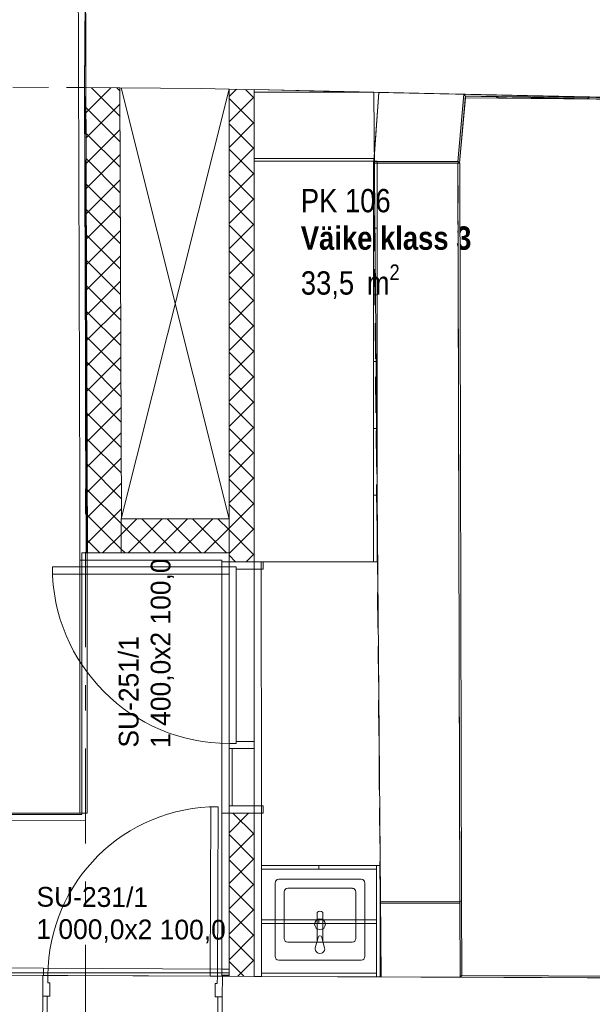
# Model space of a CAD drawing. Header units: millimetres. Extents: x 74467 to 235410, y -65 to 114857.
# Tile 198 of 256: x 130927 to 134116, y 61841 to 67326. Entities that reach past the tile are written whole.
import ezdxf
from ezdxf.enums import TextEntityAlignment as Align

# ---------------------------------------------------------------- set-up
doc = ezdxf.new("R2010")
doc.units = ezdxf.units.MM
doc.header["$MEASUREMENT"] = 0
for name, pattern in [('Katkend topelt', [1093.611073, 529.166651, -211.666656, 141.111112, -211.666656]), ('Katkend varjatud', [300, 200, -100]), ('Wipeout_Contour', [1000, 0, -1000])]:
    doc.linetypes.add(name, pattern=pattern)
for name, color, linetype in [('00 2D joon.AR', 7, 'Continuous'), ('00 Teljed.AR', 7, 'Continuous'), ('1235 Vahelaed.VANA', 7, 'Continuous'), ('1311 Siseseinad.VANA', 7, 'Continuous'), ('1326 Seinapinnad.SA', 7, 'Continuous'), ('1331 Sisseehitatud sisustus.SA', 7, 'Continuous'), ('1336 Sanitaartehnika.SA', 7, 'Continuous'), ('9350 Netopind.VANA', 7, 'Continuous'), ('Ruumi tekst', 7, 'Continuous'), ('Uks', 7, 'Continuous'), ('Ukse tähis', 7, 'Continuous')]:
    doc.layers.add(name, color=color, linetype=linetype)
doc.styles.add('GENERATED_STYLE_2', font='txt', dxfattribs={"width": 0.84})
doc.styles.add('GENERATED_STYLE_3', font='txt')
doc.styles.add('GENERATED_STYLE_4', font='txt', dxfattribs={"width": 0.84})
pattern_1 = [(45, (0, 0), (-70.71068, 70.71068), []), (135, (0, 0), (70.71068, 70.71068), [])]

# ---------------------------------------------------------------- blocks, each defined once
blk = doc.blocks.new('Slab_34_1', base_point=(115881.5, 62115.1))
at = {"layer": '1235 Vahelaed.VANA', "color": 7, "linetype": 'Continuous', "lineweight": 13, "flags": 128}
blk.add_lwpolyline([(121482.6, 62696.5), (124000, 62696.5), (123999.9, 62029.9), (132092.6, 61996.9), (139189.4, 61968), (139176.4, 64392.2), (132889.4, 64392.2), (132926.5, 66920.9), (132092.6, 66939.2), (132092.6, 64545.4), (131493.9, 64545.4), (131485.1, 66945.8), (131287.7, 66947.2), (131292.6, 67659.7), (129692.7, 67676.9), (129687.7, 66958.3), (128548.4, 66966.2), (128548.4, 67121.4), (127873.5, 67121.4), (127873.2, 67146.3), (121610, 67284.6)], dxfattribs=at)
blk = doc.blocks.new('Slab_36_1', base_point=(116081.5, 62113))
at = {"layer": '1235 Vahelaed.VANA', "color": 7, "linetype": 'Continuous', "lineweight": 13, "flags": 128}
blk.add_lwpolyline([(121610, 67284.6), (122909.7, 67255.9), (126689.6, 67172.4), (127873.2, 67146.3), (127873.5, 67121.4), (128548.4, 67121.4), (128548.4, 66966.2), (129687.7, 66958.3), (131287.7, 66947.2), (131485.1, 66945.8), (131493.9, 64545.4), (132092.6, 64545.4), (132092.6, 66939.2), (132926.5, 66920.9), (132889.4, 64392.2), (139176.4, 64392.2), (139189.4, 61968), (132092.6, 61996.9), (123999.9, 62029.9), (121482.6, 62055.7)], dxfattribs=at)
blk = doc.blocks.new('Slab_37_1', base_point=(116081.5, 62113))
at = {"color": 254, "linetype": 'Wipeout_Contour', "lineweight": 0, "ltscale": 3789517.066129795}
blk.add_wipeout([(116081.5, 62113), (118148.8, 62091.1), (118692.6, 62085.3), (118882.9, 62083.3), (121482.6, 62055.7), (121482.6, 62696.5), (124000, 62696.5), (123999.9, 62029.9), (132092.6, 61996.9), (132092.6, 64355.4), (131297.3, 64355.4), (131287.7, 66947.2), (131292.6, 67659.7), (129692.7, 67676.9), (129687.7, 66958.3), (128548.4, 66966.2), (128548.4, 67121.4), (127873.5, 67121.4), (127873.2, 67146.3), (126689.6, 67172.4), (122909.7, 67255.9), (121610, 67284.6), (120487.6, 67309.4), (118788, 67347), (117971.9, 67365), (116135.5, 67405.6), (116093.4, 65345.4)], dxfattribs=at).dxf.layer = '1235 Vahelaed.VANA'
at = {"layer": '1235 Vahelaed.VANA', "color": 7, "linetype": 'Continuous', "lineweight": 13, "flags": 128}
blk.add_lwpolyline([(129692.7, 67676.9), (131292.6, 67659.7), (131287.7, 66947.2), (131297.3, 64355.4), (132092.6, 64355.4), (132092.6, 61996.9), (123999.9, 62029.9)], dxfattribs=at)
blk = doc.blocks.new('Slab_39_1', base_point=(132926.5, 66920.9))
at = {"color": 254, "linetype": 'Wipeout_Contour', "lineweight": 0, "ltscale": 1512283.469687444}
blk.add_wipeout([(132926.5, 66920.9), (132889.4, 64392.2), (139176.4, 64392.2), (139163.2, 66842.9), (137799.4, 66888.1), (136501, 66891.1), (136501, 66868.7), (135467.7, 66874.5), (134888.7, 66877.9), (133399.8, 66910.6)], dxfattribs=at).dxf.layer = '1235 Vahelaed.VANA'
at = {"layer": '1235 Vahelaed.VANA', "color": 7, "linetype": 'Continuous', "lineweight": 13, "flags": 128}
blk.add_lwpolyline([(132926.5, 66920.9), (132889.4, 64392.2), (139176.4, 64392.2), (139163.2, 66842.9), (137799.4, 66888.1), (136501, 66891.1), (136501, 66868.7), (135467.7, 66874.5), (134888.7, 66877.9), (133399.8, 66910.6)], close=True, dxfattribs=at)
blk = doc.blocks.new('Slab_43_1', base_point=(132926.5, 66920.9))
at = {"color": 254, "linetype": 'Wipeout_Contour', "lineweight": 0, "ltscale": 1512405.506643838}
blk.add_wipeout([(132926.5, 66920.9), (132889.4, 64392.2), (139244.3, 64392.2), (139231.2, 66840.7), (137799.4, 66888.1), (136501, 66891.1), (136501, 66868.7), (135467.7, 66874.5), (134888.7, 66877.9), (133399.8, 66910.6)], dxfattribs=at).dxf.layer = '1235 Vahelaed.VANA'
at = {"layer": '1235 Vahelaed.VANA', "color": 7, "linetype": 'Continuous', "lineweight": 13, "flags": 128}
for points in [[(139244.3, 64392.2), (139231.2, 66840.7), (137799.4, 66888.1), (136501, 66891.1), (136501, 66868.7), (135467.7, 66874.5), (134888.7, 66877.9), (133399.8, 66910.6), (132926.5, 66920.9)], [(139176.4, 64392.2), (139244.3, 64392.2)]]:
    blk.add_lwpolyline(points, dxfattribs=at)
blk = doc.blocks.new('Slab_45_1', base_point=(132232.6, 61996.3))
at = {"color": 254, "linetype": 'Wipeout_Contour', "lineweight": 0, "ltscale": 896455.33934}
blk.add_wipeout([(132232.6, 61996.3), (139189.4, 61968), (139176.4, 64392.2), (132889.4, 64392.2), (132926.5, 66920.9), (132232.6, 66936.2)], dxfattribs=at).dxf.layer = '1235 Vahelaed.VANA'
at = {"layer": '1235 Vahelaed.VANA', "color": 7, "linetype": 'Continuous', "lineweight": 13, "flags": 128}
for points in [[(132232.6, 61996.3), (132232.6, 66936.2), (132926.5, 66920.9)], [(139176.4, 64392.2), (139189.4, 61968), (132232.6, 61996.3)]]:
    blk.add_lwpolyline(points, dxfattribs=at)
blk = doc.blocks.new('Liikumisruum_PK 101_14_1', base_point=(117048, 67372.4))
at = {"layer": '9350 Netopind.VANA', "color": 7, "linetype": 'Continuous', "lineweight": 13, "flags": 128}
blk.add_lwpolyline([(129452.6, 62007.7), (132052.4, 61997.1), (132052.6, 64315.4), (131302.6, 64315.4), (131287.7, 66947.2), (131292.6, 67659.7), (131262.6, 67660), (129705.7, 67676.8)], dxfattribs=at)
blk = doc.blocks.new('Väike klass 3_PK 106_49_1', base_point=(132392.6, 66423))
at = {"layer": '9350 Netopind.VANA', "color": 7, "linetype": 'Continuous', "lineweight": 13, "flags": 128}
blk.add_lwpolyline([(132232.6, 66936.2), (132232.6, 61996.3), (132939.1, 61993.5), (132935.4, 62413.3), (133388, 62414.5), (133389.1, 62001.6), (139179.3, 61978), (139152.9, 66823.2), (137780.1, 66867.6), (136511, 66881.1), (136511, 66858.6), (134994.6, 66875.3), (134101.7, 66885.2), (133408.9, 66890.4), (133376.6, 66526.7), (132898.4, 66527.3), (132926.5, 66920.9)], close=True, dxfattribs=at)
at = {"layer": 'Ruumi tekst', "color": 7, "lineweight": 13, "char_height": 130, "attachment_point": 1}
for s, insert, style in [('\\A1;{\\pql;\\pt0,4600;\\fArial|b0|i0|c0|p34;PK 106\\fArial|b0|i0|c0|p34;\\A1{\\H.66x;\\S^  ;}\\fArial|b0|i0|c0|p34;\\fArial|b0|i0|c0|p34;\\A1{\\H.66x;\\S^  ;}}', (132492.6, 66382.8), 'GENERATED_STYLE_4'), ('\\A1;{\\pql;\\pt0,500;\\fArial|b1|i0|c0|p34;Väike klass 3\\fArial|b1|i0|c0|p34;\\A1{\\H.66x;\\S^  ;}\\fArial|b1|i0|c0|p34;\\fArial|b1|i0|c0|p34;\\A1{\\H.66x;\\S^  ;}}', (132492.6, 66174.2), 'GENERATED_STYLE_2'), ('\\A1;{\\pql;\\pt0,4600;\\fArial|b0|i0|c0|p34;33,5\\fArial|b0|i0|c0|p34;\\A1{\\H.66x;\\S^  ;}\\fArial|b0|i0|c0|p34; m\\fArial|b0|i0|c0|p34;\\A1{\\H.66x;\\S2^  ;}}', (132492.6, 65962.2), 'GENERATED_STYLE_4')]:
    blk.add_mtext(s, dxfattribs=dict(at, insert=insert, style=style))
blk = doc.blocks.new('Slab_334_1', base_point=(132232.6, 61996.3))
at = {"layer": '1331 Sisseehitatud sisustus.SA', "color": 253, "linetype": 'Continuous', "lineweight": 13, "true_color": 0xa5a6a4, "flags": 128}
blk.add_lwpolyline([(132232.6, 61996.3), (132939.1, 61993.5), (132898.4, 66921.9), (132232.6, 66921.9)], close=True, dxfattribs=at)
blk = doc.blocks.new('Slab_335_1', base_point=(124193, 62015.4))
at = {"layer": '1331 Sisseehitatud sisustus.SA', "color": 253, "linetype": 'Continuous', "lineweight": 13, "true_color": 0xa5a6a4, "flags": 128}
for points in [[(124193, 62015.4), (132092.6, 62015.4), (132092.6, 62897.1)], [(131272.7, 62897.1), (124193, 62897.1)]]:
    blk.add_lwpolyline(points, dxfattribs=at)
blk = doc.blocks.new('Slab_344_1', base_point=(131272.7, 62897.1))
at = {"layer": '1331 Sisseehitatud sisustus.SA', "color": 253, "linetype": 'Continuous', "lineweight": 13, "true_color": 0xa5a6a4, "flags": 128}
blk.add_lwpolyline([(132092.6, 62897.1), (132092.6, 64355.4), (131272.7, 64355.4), (131272.7, 62897.1)], dxfattribs=at)
blk = doc.blocks.new('Slab_352_1', base_point=(132232.6, 66537.3))
at = {"layer": '1331 Sisseehitatud sisustus.SA', "color": 253, "linetype": 'Continuous', "lineweight": 13, "true_color": 0xa5a6a4, "flags": 128}
blk.add_lwpolyline([(132232.6, 66537.3), (132898.4, 66537.3), (132898.4, 66552.8), (132232.6, 66552.8)], close=True, dxfattribs=at)
blk = doc.blocks.new('Slab_359_1', base_point=(132934.2, 61993.5))
at = {"layer": '1331 Sisseehitatud sisustus.SA', "color": 253, "linetype": 'Continuous', "lineweight": 13, "true_color": 0xa5a6a4, "flags": 128}
blk.add_lwpolyline([(132934.2, 61993.5), (132934.2, 62613.3), (132914.4, 62613.3), (132914.4, 61993.5)], close=True, dxfattribs=at)
blk = doc.blocks.new('Slab_360_1', base_point=(132914.5, 62013.3))
at = {"layer": '1331 Sisseehitatud sisustus.SA', "color": 253, "linetype": 'Continuous', "lineweight": 13, "true_color": 0xa5a6a4, "flags": 128}
blk.add_lwpolyline([(132914.5, 62013.3), (132272.8, 62016), (132272.7, 61996.2), (132914.4, 61993.5)], close=True, dxfattribs=at)
blk = doc.blocks.new('Opening_89_1')
at = {"layer": '1331 Sisseehitatud sisustus.SA', "color": 253, "linetype": 'Continuous', "lineweight": 13, "true_color": 0xa5a6a4, "flags": 128}
for points in [[(131059.1, 62041.1), (131059, 62001.1)], [(132052.6, 62037.1), (131059.1, 62041.1)], [(131059, 62001.1), (132052.4, 61997.1)], [(132052.4, 61997.1), (132052.6, 62037.1)], [(131057.4, 61601.3), (131057.2, 61561.3)], [(132050.8, 61597.1), (131057.4, 61601.3)], [(131057.2, 61561.3), (132050.6, 61557.1)], [(132050.6, 61557.1), (132050.8, 61597.1)]]:
    blk.add_lwpolyline(points, dxfattribs=at)
blk = doc.blocks.new('Opening_90_1')
at = {"layer": '1331 Sisseehitatud sisustus.SA', "color": 253, "linetype": 'Continuous', "lineweight": 13, "true_color": 0xa5a6a4, "flags": 128}
for points in [[(132052.6, 64305.4), (132052.6, 62905.4)], [(132092.6, 64305.4), (132052.6, 64305.4)], [(132092.6, 62905.4), (132092.6, 64305.4)], [(132232.5, 64304.9), (132232.6, 62905.4)], [(132272.5, 64304.9), (132232.5, 64304.9)], [(132272.6, 62905.4), (132272.5, 64304.9)], [(132052.6, 62905.4), (132092.6, 62905.4)], [(132232.6, 62905.4), (132272.6, 62905.4)]]:
    blk.add_lwpolyline(points, dxfattribs=at)
blk = doc.blocks.new('Opening_105_1')
at = {"layer": '1331 Sisseehitatud sisustus.SA', "color": 253, "linetype": 'Continuous', "lineweight": 13, "true_color": 0xa5a6a4, "flags": 128}
for points in [[(131262.6, 64315.4), (131262.6, 62904.7)], [(131302.6, 64315.4), (131262.6, 64315.4)], [(131302.6, 62904.7), (131302.6, 64315.4)], [(131262.6, 62904.7), (131302.6, 62904.7)]]:
    blk.add_lwpolyline(points, dxfattribs=at)
blk = doc.blocks.new('Opening_106_1')
at = {"layer": '1331 Sisseehitatud sisustus.SA', "color": 253, "linetype": 'Continuous', "lineweight": 13, "true_color": 0xa5a6a4, "flags": 128}
for points in [[(131292.7, 62904.6), (130653.2, 62905.5)], [(130653.2, 62905.5), (130653.2, 62865.5)], [(130653.2, 62865.5), (131292.6, 62864.6)], [(131292.6, 62864.6), (131292.7, 62904.6)]]:
    blk.add_lwpolyline(points, dxfattribs=at)
blk = doc.blocks.new('Opening_125_1')
at = {"color": 254, "linetype": 'Wipeout_Contour', "lineweight": 0, "ltscale": 592614.831661}
blk.add_wipeout([(133377.5, 66526.7), (133367.5, 66526.7), (133378, 62414.4), (133388, 62414.5)], dxfattribs=at).dxf.layer = '1326 Seinapinnad.SA'
at = {"layer": '1326 Seinapinnad.SA', "color": 7, "linetype": 'Continuous', "lineweight": 13, "flags": 128}
for points in [[(133377.5, 66526.7), (133367.5, 66526.7)], [(133367.5, 66526.7), (133378, 62414.4)], [(133388, 62414.5), (133377.5, 66526.7)]]:
    blk.add_lwpolyline(points, dxfattribs=at)
at = {"layer": '1326 Seinapinnad.SA', "color": 7, "linetype": 'Continuous', "lineweight": 15, "flags": 128}
blk.add_lwpolyline([(133378, 62414.4), (133388, 62414.5)], dxfattribs=at)
blk = doc.blocks.new('Door 24_20')
at = {"layer": 'Uks', "color": 7, "linetype": 'Continuous', "lineweight": 13}
for p, q in [((432, 0), (432, 944)), ((432, 944), (472, 944)), ((472, 944), (472, 0)), ((-472, 0), (-500, 0)), ((-500, 0), (-500, -115)), ((-500, 0), (-500, -115)), ((-500, 0), (-500, -115)), ((-472, -40), (-472, 0)), ((472, 0), (432, 0)), ((500, 0), (472, 0)), ((472, 0), (472, -40)), ((500, -115), (500, 0)), ((500, 0), (500, -115)), ((500, 0), (500, -115)), ((-460, -40), (-472, -40)), ((-460, -115), (-460, -40)), ((472, -40), (460, -40)), ((460, -40), (460, -115)), ((-500, -450), (-500, -115)), ((-500, -115), (-475, -115)), ((-500, -115), (-460, -115)), ((-500, -115), (-500, -400)), ((-500, -115), (-500, -400)), ((-475, -115), (-475, -450)), ((460, -115), (500, -115)), ((475, -450), (475, -115)), ((475, -115), (500, -115)), ((500, -115), (500, -450)), ((500, -115), (500, -400)), ((500, -115), (500, -400)), ((-500, -400), (-537, -400)), ((-500, -400), (-537, -400)), ((500, -400), (537, -400)), ((500, -400), (537, -400)), ((-475, -450), (-500, -450)), ((500, -450), (475, -450))]:
    blk.add_line(p, q, dxfattribs=at)
blk.add_arc((472, 0), 944, 90, 180, dxfattribs=at)
blk = doc.blocks.new('Door Stamp 24')
at = {"layer": 'Ukse tähis', "color": 7, "lineweight": 13, "style": 'GENERATED_STYLE_2'}
for tag, p in [('AC_WIDO_ID', (-460.3, -326.6)), ('AC_TextStyle_4', (-460.3, -506))]:
    blk.add_attdef(tag, text='', height=110, dxfattribs=at).set_placement(p, align=Align.TOP_LEFT)
blk = doc.blocks.new('Wall_692_1', base_point=(139189.4, 61968))
at = {"layer": '1311 Siseseinad.VANA', "color": 7, "linetype": 'Continuous', "lineweight": 15}
for p, q in [((131055.7, 62001.1), (131055.2, 61886.1)), ((132055.7, 61997.1), (132055.2, 61882.1)), ((131055.2, 61886.1), (131054.1, 61601.1)), ((132055.2, 61882.1), (132054.1, 61597.1))]:
    blk.add_line(p, q, dxfattribs=at)
at = {"layer": '1311 Siseseinad.VANA', "color": 7, "linetype": 'Continuous', "lineweight": 15, "flags": 128}
for points in [[(131055.7, 62001.1), (129038.1, 62009.4)], [(132092.6, 61996.9), (132055.7, 61997.1)], [(139189.4, 61968), (132232.6, 61996.3)]]:
    blk.add_lwpolyline(points, dxfattribs=at)
at = {"layer": 'Uks', "color": 7, "linetype": 'Continuous', "lineweight": 13, "zscale": 1000, "rotation": 359.7663952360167}
blk.add_blockref('Door 24_20', (131555.7, 61999.1), dxfattribs=at)
at = {"layer": 'Ukse tähis', "color": 7, "lineweight": 13}
ref = blk.add_blockref('Door Stamp 24', (131554.1, 61599.1), dxfattribs=dict(at, rotation=179.7663952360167))
ref.add_attrib('A', '1\xa0000,0x2\xa0100,0', dxfattribs={"color": 7, "lineweight": 13, "height": 110, "rotation": 359.7664, "style": 'GENERATED_STYLE_2'}).set_placement((131019.9, 62315.2), align=Align.TOP_LEFT)
ref.add_attrib('AC_WIDO_ID', 'SU-231/1', dxfattribs={"color": 7, "lineweight": 13, "height": 110, "rotation": 359.7664, "style": 'GENERATED_STYLE_2'}).set_placement((131020.6, 62494.6), align=Align.TOP_LEFT)
blk = doc.blocks.new('Simple Door Opening_4')
at = {"layer": 'Uks', "color": 7, "linetype": 'Continuous', "lineweight": 15}
for p, q in [((-800, 0), (-800, -712.6)), ((800, 0), (800, -718.7))]:
    blk.add_line(p, q, dxfattribs=at)
at = {"layer": 'Uks', "color": 7, "linetype": 'Katkend varjatud', "lineweight": 13}
for p, q in [((800, 0), (-800, 0)), ((-800, -712.6), (800, -718.7))]:
    blk.add_line(p, q, dxfattribs=at)
blk = doc.blocks.new('Wall_697_1', base_point=(139716.6, 67676.9))
at = {"layer": '1311 Siseseinad.VANA', "color": 7, "linetype": 'Continuous', "lineweight": 15}
blk.add_line((131287.7, 66947.2), (131292.6, 67659.7), dxfattribs=at)
at = {"layer": '1311 Siseseinad.VANA', "color": 7, "linetype": 'Continuous', "lineweight": 15, "flags": 128}
for points in [[(131287.7, 66947.2), (131295, 66947.1)], [(131485.1, 66945.8), (131936.9, 66942.6)], [(131936.9, 66942.6), (132092.6, 66939.2)], [(132232.6, 66936.2), (134901.7, 66877.6)]]:
    blk.add_lwpolyline(points, dxfattribs=at)
at = {"layer": 'Uks', "color": 7, "linetype": 'Continuous', "lineweight": 13, "zscale": 1000, "rotation": 179.6017717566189}
blk.add_blockref('Simple Door Opening_4', (130487.7, 66952.7), dxfattribs=at)
blk = doc.blocks.new('Simple Door Opening_6')
at = {"layer": 'Uks', "color": 7, "linetype": 'Continuous', "lineweight": 15}
for p, q in [((-2066.1, 0), (-2066.1, -469)), ((2066.1, -26.4), (2066.1, -469))]:
    blk.add_line(p, q, dxfattribs=at)
at = {"layer": 'Uks', "color": 7, "linetype": 'Katkend varjatud', "lineweight": 13}
for p, q in [((-2066.1, 0), (2066.1, -26.4)), ((2066.1, -469), (-2066.1, -469))]:
    blk.add_line(p, q, dxfattribs=at)
blk = doc.blocks.new('Wall_700_1', base_point=(133379.1, 61991.7))
at = {"layer": '1311 Siseseinad.VANA', "color": 7, "linetype": 'Continuous', "lineweight": 15}
for p, q in [((132898.4, 66535.5), (133367.5, 66536.7)), ((132935.5, 62403.3), (133378.1, 62404.4))]:
    blk.add_line(p, q, dxfattribs=at)
at = {"layer": '1311 Siseseinad.VANA', "color": 7, "linetype": 'Continuous', "lineweight": 15, "flags": 128}
for points in [[(132926.5, 66920.9), (132898.4, 66537.3)], [(133399.8, 66910.6), (132926.5, 66920.9)], [(133367.5, 66536.7), (133399.8, 66910.6)], [(132935.5, 62403.3), (132939.1, 61993.5)], [(133379.1, 61991.7), (133378.1, 62404.4)], [(132939.1, 61993.5), (133379.1, 61991.7)]]:
    blk.add_lwpolyline(points, dxfattribs=at)
at = {"layer": 'Uks', "color": 7, "linetype": 'Continuous', "lineweight": 13, "xscale": -1, "zscale": 1000, "rotation": 90.14695279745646}
blk.add_blockref('Simple Door Opening_6', (132903.7, 64469.4), dxfattribs=at)
blk = doc.blocks.new('Door with Sidelight on Side 2 24_5')
at = {"layer": 'Uks', "color": 7, "linetype": 'Continuous', "lineweight": 13}
for p, q in [((632, 0), (632, 984)), ((632, 984), (672, 984)), ((672, 984), (672, 0)), ((-660, 0), (-700, 0)), ((-700, 0), (-700, -140)), ((-700, 0), (-700, -140)), ((-700, 0), (-700, -140)), ((-660, -140), (-660, 0)), ((-312, 0), (-340, 0)), ((-340, 0), (-340, -140)), ((-312, -40), (-312, 0)), ((672, 0), (632, 0)), ((700, 0), (672, 0)), ((672, 0), (672, -40)), ((700, -140), (700, 0)), ((700, 0), (700, -140)), ((700, 0), (700, -140)), ((-660, -18), (-340, -18)), ((-300, -40), (-312, -40)), ((-300, -40), (660, -40)), ((-300, -140), (-300, -40)), ((672, -40), (660, -40)), ((660, -40), (660, -140)), ((-700, -140), (-712, -140)), ((-700, -140), (-712, -140)), ((-700, -190), (-700, -140)), ((-700, -140), (-660, -140)), ((-700, -140), (-660, -140)), ((660, -140), (-660, -140)), ((-660, -140), (-660, -190)), ((-340, -140), (-660, -140)), ((-340, -140), (-300, -140)), ((660, -190), (660, -140)), ((660, -140), (700, -140)), ((660, -140), (700, -140)), ((700, -140), (700, -190)), ((700, -140), (712, -140)), ((700, -140), (712, -140)), ((-660, -190), (-700, -190)), ((700, -190), (660, -190))]:
    blk.add_line(p, q, dxfattribs=at)
at = {"layer": 'Uks', "color": 7, "linetype": 'Continuous', "lineweight": 13, "flags": 128}
blk.add_lwpolyline([(-340, 0), (-660, 0), (-660, -140), (-340, -140)], close=True, dxfattribs=at)
at = {"layer": 'Uks', "color": 7, "linetype": 'Continuous', "lineweight": 13}
blk.add_arc((672, 0), 984, 90, 180, dxfattribs=at)
blk = doc.blocks.new('Wall_703_1', base_point=(132092.6, 66939.2))
at = {"layer": '1311 Siseseinad.VANA', "linetype": 'Continuous', "lineweight": 13, "true_color": 0x50504f}
h = blk.add_hatch(dxfattribs=at)
h.set_pattern_fill('Plokk_õõnesbetoon_0001', color=251, style=0, pattern_type=2)
h.set_pattern_definition(pattern_1)
h.paths.add_polyline_path([(132092.6, 64305.4), (132232.6, 64305.4), (132232.6, 66936.2), (132092.6, 66939.2)])
h = blk.add_hatch(dxfattribs=at)
h.set_pattern_fill('Plokk_õõnesbetoon_0001', color=251, style=0, pattern_type=2)
h.set_pattern_definition(pattern_1)
h.paths.add_polyline_path([(132092.6, 62905.4), (132092.6, 61996.9), (132232.6, 61996.3), (132232.6, 62905.4)])
at = {"layer": '1311 Siseseinad.VANA', "color": 7, "linetype": 'Continuous', "lineweight": 13}
for p, q in [((132092.6, 64305.4), (132232.6, 64305.4)), ((132092.6, 62905.4), (132232.6, 62905.4))]:
    blk.add_line(p, q, dxfattribs=at)
at = {"layer": '1311 Siseseinad.VANA', "color": 7, "linetype": 'Continuous', "lineweight": 15}
for p, q in [((132232.6, 64305.4), (132232.6, 64317.4)), ((132232.6, 62905.4), (132232.6, 62893.4))]:
    blk.add_line(p, q, dxfattribs=at)
at = {"layer": '1311 Siseseinad.VANA', "color": 7, "linetype": 'Continuous', "lineweight": 15, "flags": 128}
for points in [[(132092.6, 66939.2), (132092.6, 64305.4)], [(132232.6, 64305.4), (132232.6, 66936.2)], [(132092.6, 62905.4), (132092.6, 61996.9)], [(132232.6, 61996.3), (132232.6, 62905.4)]]:
    blk.add_lwpolyline(points, dxfattribs=at)
at = {"layer": 'Uks', "color": 7, "linetype": 'Continuous', "lineweight": 13, "zscale": 1000, "rotation": 90}
blk.add_blockref('Door with Sidelight on Side 2 24_5', (132092.6, 63605.4), dxfattribs=at)
at = {"layer": 'Ukse tähis', "color": 7, "lineweight": 13}
ref = blk.add_blockref('Door Stamp 24', (132232.6, 63605.4), dxfattribs=dict(at, rotation=270))
ref.add_attrib('AC_TextStyle_4', '1\xa0400,0x2\xa0100,0', dxfattribs={"color": 7, "lineweight": 13, "height": 110, "rotation": 90, "style": 'GENERATED_STYLE_2'}).set_placement((131656.6, 63269.2), align=Align.TOP_LEFT)
ref.add_attrib('AC_WIDO_ID', 'SU-251/1', dxfattribs={"color": 7, "lineweight": 13, "height": 110, "rotation": 90, "style": 'GENERATED_STYLE_2'}).set_placement((131478.6, 63270.7), align=Align.TOP_LEFT)
blk = doc.blocks.new('Wall_707_1', base_point=(132092.6, 64545.4))
at = {"layer": '1311 Siseseinad.VANA', "linetype": 'Continuous', "lineweight": 13, "true_color": 0x50504f}
h = blk.add_hatch(dxfattribs=at)
h.set_pattern_fill('Plokk_õõnesbetoon_0001', color=251, style=0, pattern_type=2)
h.set_pattern_definition(pattern_1)
h.paths.add_polyline_path([(132092.6, 64545.4), (131492, 64545.4), (131492, 64355.4), (132092.6, 64355.4)])
at = {"layer": '1311 Siseseinad.VANA', "color": 7, "linetype": 'Continuous', "lineweight": 15, "flags": 128}
for points in [[(132092.6, 64545.4), (131492, 64545.4)], [(131492, 64355.4), (132092.6, 64355.4)]]:
    blk.add_lwpolyline(points, dxfattribs=at)
at = {"layer": '1311 Siseseinad.VANA', "color": 7, "linetype": 'Continuous', "lineweight": 13, "flags": 128}
for points in [[(131492, 64545.4), (131492, 64355.4)], [(132092.6, 64545.4), (132092.6, 64355.4)]]:
    blk.add_lwpolyline(points, dxfattribs=at)
blk = doc.blocks.new('Wall_708_1', base_point=(131493.8, 64355.4))
at = {"layer": '1311 Siseseinad.VANA', "linetype": 'Continuous', "lineweight": 13, "true_color": 0x50504f}
h = blk.add_hatch(dxfattribs=at)
h.set_pattern_fill('Plokk_õõnesbetoon_0001', color=251, style=0, pattern_type=2)
h.set_pattern_definition(pattern_1)
h.paths.add_polyline_path([(131493.8, 64355.4), (131485.1, 66945.8), (131295, 66947.1), (131303.8, 64354.8)])
at = {"layer": '1311 Siseseinad.VANA', "color": 7, "linetype": 'Continuous', "lineweight": 15, "flags": 128}
for points in [[(131295, 66947.1), (131303.8, 64354.8)], [(131493.2, 64545.4), (131485.1, 66945.8)]]:
    blk.add_lwpolyline(points, dxfattribs=at)
at = {"layer": '1311 Siseseinad.VANA', "color": 7, "linetype": 'Continuous', "lineweight": 13, "flags": 128}
blk.add_lwpolyline([(131493.8, 64355.4), (131303.8, 64354.8)], dxfattribs=at)
blk = doc.blocks.new('Wall_735_1', base_point=(132935.5, 62403.3))
at = {"layer": '1326 Seinapinnad.SA', "linetype": 'Continuous', "lineweight": 0, "true_color": 0xfefefe}
blk.add_hatch(color=7, dxfattribs=at).paths.add_polyline_path([(132935.5, 62403.3), (133378.1, 62404.4), (133378, 62414.4), (132935.4, 62413.3)])
at = {"layer": '1326 Seinapinnad.SA', "color": 7, "linetype": 'Continuous', "lineweight": 15, "flags": 128}
for points in [[(133378, 62414.4), (132935.4, 62413.3)], [(132935.4, 62413.3), (132935.5, 62403.3)], [(132935.5, 62403.3), (133378.1, 62404.4)]]:
    blk.add_lwpolyline(points, dxfattribs=at)
blk = doc.blocks.new('Wall_736_1', base_point=(133367.5, 66526.7))
at = {"layer": '1326 Seinapinnad.SA', "linetype": 'Continuous', "lineweight": 0, "true_color": 0xfefefe}
for points in [[(133378, 62414.4), (133379.1, 62001.7), (133389.1, 62001.6), (133388, 62414.5)], [(133379.1, 62001.7), (133379.1, 61991.7), (133379.2, 61991.7), (133389.1, 62001.6)], [(133389.1, 62001.6), (133379.1, 61991.7), (133389.1, 61991.6)], [(133379.1, 61991.7), (133379.1, 61991.7), (133379.2, 61991.7)]]:
    blk.add_hatch(color=7, dxfattribs=at).paths.add_polyline_path(points)
at = {"layer": '1326 Seinapinnad.SA', "color": 7, "linetype": 'Continuous', "lineweight": 15, "flags": 128}
for points in [[(133378.1, 62404.4), (133379.1, 61991.7)], [(133389.1, 62001.6), (133388, 62414.5)], [(133379.1, 61991.7), (133389.1, 61991.6)]]:
    blk.add_lwpolyline(points, dxfattribs=at)
blk = doc.blocks.new('Wall_737_1', base_point=(133379.1, 61991.7))
at = {"layer": '1326 Seinapinnad.SA', "linetype": 'Continuous', "lineweight": 0, "true_color": 0xfefefe}
for points in [[(139179.3, 61978), (133389.1, 62001.6), (133389.1, 61991.6), (139179.4, 61968)], [(139189.3, 61978), (139179.3, 61978), (139189.4, 61968)], [(139189.4, 61968), (139179.3, 61978), (139179.4, 61968)]]:
    blk.add_hatch(color=7, dxfattribs=at).paths.add_polyline_path(points)
at = {"layer": '1326 Seinapinnad.SA', "color": 7, "linetype": 'Continuous', "lineweight": 15, "flags": 128}
for points in [[(139179.3, 61978), (133389.1, 62001.6)], [(133389.1, 61991.6), (139189.4, 61968)], [(139189.4, 61968), (139189.3, 61978)]]:
    blk.add_lwpolyline(points, dxfattribs=at)
blk = doc.blocks.new('Wall_740_1', base_point=(133399.8, 66910.6))
at = {"layer": '1326 Seinapinnad.SA', "linetype": 'Continuous', "lineweight": 0, "true_color": 0xfefefe}
for points in [[(133367.5, 66536.7), (133377.5, 66536.7), (133409, 66900.4), (133398.9, 66900.6)], [(133398.9, 66900.6), (133409, 66900.4), (133399.8, 66910.6)], [(133400.4, 66909.9), (133409, 66900.4), (133409.8, 66910.4), (133400.4, 66910.6)], [(133366.6, 66526.7), (133376.6, 66526.7), (133367.5, 66536.7)], [(133377.5, 66536.7), (133367.5, 66536.7), (133376.6, 66526.7)]]:
    blk.add_hatch(color=7, dxfattribs=at).paths.add_polyline_path(points)
at = {"layer": '1326 Seinapinnad.SA', "color": 7, "linetype": 'Continuous', "lineweight": 15, "flags": 128}
for points in [[(133399.8, 66910.6), (133367.5, 66536.7)], [(133376.6, 66526.7), (133409, 66900.4)], [(133399.8, 66910.6), (133409.8, 66910.4)], [(133376.6, 66526.7), (133366.6, 66526.7)]]:
    blk.add_lwpolyline(points, dxfattribs=at)
blk = doc.blocks.new('Wall_741_1', base_point=(133367.5, 66536.7))
at = {"layer": '1326 Seinapinnad.SA', "linetype": 'Continuous', "lineweight": 0, "true_color": 0xfefefe}
blk.add_hatch(color=7, dxfattribs=at).paths.add_polyline_path([(133367.5, 66536.7), (132898.4, 66537.3), (132898.4, 66527.3), (133366.6, 66526.7)])
at = {"layer": '1326 Seinapinnad.SA', "color": 7, "linetype": 'Continuous', "lineweight": 15, "flags": 128}
for points in [[(133367.5, 66536.7), (132898.4, 66537.3)], [(132898.4, 66537.3), (132898.4, 66527.3)], [(132898.4, 66527.3), (133366.6, 66526.7)]]:
    blk.add_lwpolyline(points, dxfattribs=at)
blk = doc.blocks.new('Wall_742_1', base_point=(136501, 66868.7))
at = {"layer": '1326 Seinapinnad.SA', "linetype": 'Continuous', "lineweight": 0, "true_color": 0xfefefe}
blk.add_hatch(color=7, dxfattribs=at).paths.add_polyline_path([(136501, 66868.7), (134101.8, 66895.2), (134101.7, 66885.2), (136500.9, 66858.7)])
at = {"layer": '1326 Seinapinnad.SA', "color": 7, "linetype": 'Continuous', "lineweight": 15, "flags": 128}
for points in [[(134101.7, 66885.2), (136500.9, 66858.7)], [(136501, 66868.7), (134101.8, 66895.2)]]:
    blk.add_lwpolyline(points, dxfattribs=at)
blk = doc.blocks.new('Wall_749_1', base_point=(134101.8, 66895.2))
at = {"layer": '1326 Seinapinnad.SA', "linetype": 'Continuous', "lineweight": 0, "true_color": 0xfefefe}
for points in [[(133400.4, 66910.6), (133399.8, 66910.6), (133400.4, 66909.9)], [(133409, 66900.4), (134101.7, 66885.2), (134101.8, 66895.2), (133409.8, 66910.4)]]:
    blk.add_hatch(color=7, dxfattribs=at).paths.add_polyline_path(points)
at = {"layer": '1326 Seinapinnad.SA', "color": 7, "linetype": 'Continuous', "lineweight": 15, "flags": 128}
for points in [[(133409, 66900.4), (134101.7, 66885.2)], [(134101.8, 66895.2), (133409.8, 66910.4)]]:
    blk.add_lwpolyline(points, dxfattribs=at)
blk = doc.blocks.new('Wall_751_1', base_point=(131292.6, 67659.7))
at = {"layer": '1331 Sisseehitatud sisustus.SA', "color": 253, "linetype": 'Continuous', "lineweight": 13, "true_color": 0xa5a6a4, "flags": 128}
for points in [[(131292.6, 67659.7), (131252.6, 67659.6)], [(131252.6, 67659.6), (131262.6, 64705.4)], [(131302.6, 64705.4), (131292.6, 67659.7)]]:
    blk.add_lwpolyline(points, dxfattribs=at)
blk = doc.blocks.new('Wall_752_1', base_point=(131302.6, 64355.4))
at = {"layer": '1331 Sisseehitatud sisustus.SA', "color": 253, "linetype": 'Continuous', "lineweight": 13, "true_color": 0xa5a6a4, "flags": 128}
for points in [[(132092.6, 64355.4), (131302.6, 64355.4)], [(132092.6, 64355.4), (132092.6, 64315.4)], [(131302.6, 64315.4), (132052.6, 64315.4)]]:
    blk.add_lwpolyline(points, dxfattribs=at)
blk = doc.blocks.new('Wall_753_1', base_point=(132092.6, 64355.4))
at = {"layer": '1331 Sisseehitatud sisustus.SA', "color": 253, "linetype": 'Continuous', "lineweight": 13, "true_color": 0xa5a6a4, "flags": 128}
for points in [[(132052.6, 64315.4), (132052.6, 64305.4)], [(132092.6, 64305.4), (132092.6, 64315.4)], [(132052.6, 62905.4), (132052.6, 62003.5)], [(132092.6, 62003.5), (132092.6, 62905.4)], [(132092.6, 62003.5), (132052.6, 62003.5)]]:
    blk.add_lwpolyline(points, dxfattribs=at)
blk = doc.blocks.new('Wall_754_1', base_point=(132092.6, 61996.9))
at = {"layer": '1331 Sisseehitatud sisustus.SA', "color": 253, "linetype": 'Continuous', "lineweight": 13, "true_color": 0xa5a6a4, "flags": 128}
for points in [[(130644.1, 62042.8), (130644, 62002.8)], [(131059.1, 62041.1), (130644.1, 62042.8)], [(130644, 62002.8), (131059, 62001.1)], [(132052.4, 61997.1), (132092.6, 61996.9)], [(132092.8, 62036.9), (132052.6, 62037.1)], [(132092.6, 61996.9), (132092.8, 62036.9)]]:
    blk.add_lwpolyline(points, dxfattribs=at)
blk = doc.blocks.new('Wall_810_1', base_point=(131302.6, 64705.4))
at = {"layer": '1331 Sisseehitatud sisustus.SA', "color": 253, "linetype": 'Continuous', "lineweight": 13, "true_color": 0xa5a6a4, "flags": 128}
for points in [[(131262.6, 64705.4), (131262.6, 64315.4)], [(131302.6, 64355.4), (131302.6, 64705.4)]]:
    blk.add_lwpolyline(points, dxfattribs=at)
blk = doc.blocks.new('Wall_853_1', base_point=(133409, 66900.4))
at = {"layer": '1326 Seinapinnad.SA', "linetype": 'Continuous', "lineweight": 13}
h = blk.add_hatch(dxfattribs=at)
h.set_pattern_fill('Plokk_termo_0001', color=5, style=0, pattern_type=2)
h.set_pattern_definition([(45, (0, 0), (-127.27922, 127.27922), [])])
h.paths.add_polyline_path([(133408.9, 66890.4), (136511, 66858.6), (136501, 66868.7), (133409, 66900.4)])
at = {"layer": '1326 Seinapinnad.SA', "color": 7, "linetype": 'Continuous', "lineweight": 15, "flags": 128}
for points in [[(133409, 66900.4), (133408.9, 66890.4)], [(133408.9, 66890.4), (136511, 66858.6)], [(136501, 66868.7), (133409, 66900.4)]]:
    blk.add_lwpolyline(points, dxfattribs=at)
blk = doc.blocks.new('Wall_860_1', base_point=(132232.7, 61996.3))
at = {"layer": '1331 Sisseehitatud sisustus.SA', "color": 253, "linetype": 'Continuous', "lineweight": 13, "true_color": 0xa5a6a4, "flags": 128}
for points in [[(132232.6, 62905.4), (132232.7, 61996.3)], [(132272.7, 61996.3), (132272.6, 62905.4)], [(132232.7, 61996.3), (132272.7, 61996.3)]]:
    blk.add_lwpolyline(points, dxfattribs=at)
blk = doc.blocks.new('Sink General 24[680]_1', base_point=(132849.3, 62536.8))
at = {"layer": '1336 Sanitaartehnika.SA', "color": 253, "linetype": 'Continuous', "lineweight": 13, "true_color": 0xa5a6a4}
for p, q in [((132779.3, 62486.8), (132419.3, 62486.8)), ((132399.3, 62466.8), (132399.3, 62206.8)), ((132799.3, 62206.8), (132799.3, 62466.8)), ((132419.3, 62186.8), (132779.3, 62186.8))]:
    blk.add_line(p, q, dxfattribs=at)
at = {"layer": '1336 Sanitaartehnika.SA', "color": 253, "linetype": 'Continuous', "lineweight": 13, "true_color": 0xa5a6a4, "flags": 128}
for points in [[(132829.3, 62536.8), (132369.3, 62536.8, 0.414214), (132349.3, 62516.8), (132349.3, 62106.8, 0.414214), (132369.3, 62086.8), (132829.3, 62086.8, 0.414214), (132849.3, 62106.8), (132849.3, 62516.8, 0.414214)], [(132615.2, 62191.6), (132615.2, 62349.8, 0.166168), (132613.6, 62354.1, 0.394036), (132584.8, 62354.1, 0.169891), (132583.3, 62349.8), (132583.3, 62191.2), (132589.4, 62213.6, -0.833844), (132609.1, 62213.6)], [(132589.4, 62213.6), (132573.3, 62154.8, 1.192308), (132625.3, 62154.8), (132609.1, 62213.6, 0.833844)]]:
    blk.add_lwpolyline(points, format="xyb", close=True, dxfattribs=at)
at = {"layer": '1336 Sanitaartehnika.SA', "color": 253, "linetype": 'Continuous', "lineweight": 13, "true_color": 0xa5a6a4}
blk.add_circle((132599.3, 62286.8), 30, dxfattribs=at)
for centre, start, end in [((132419.3, 62466.8), 90, 180), ((132779.3, 62466.8), 0, 90), ((132419.3, 62206.8), 180, 270), ((132779.3, 62206.8), 270, 0)]:
    blk.add_arc(centre, 20, start, end, dxfattribs=at)
blk.add_point((132779.3, 62486.8), dxfattribs=at)
blk = doc.blocks.new('Cupboard 24[698]_1', base_point=(132917.6, 64304.9))
at = {"layer": '1331 Sisseehitatud sisustus.SA', "color": 253, "linetype": 'Continuous', "lineweight": 13, "true_color": 0xa5a6a4}
for p, q in [((132897.6, 64304.9), (132897.6, 66537.3)), ((132917.6, 66165.2), (132897.6, 66165.2)), ((132917.6, 65793.1), (132897.6, 65793.1)), ((132917.6, 65421.1), (132897.6, 65421.1)), ((132917.6, 65049), (132897.6, 65049)), ((132917.6, 64676.9), (132897.6, 64676.9)), ((132917.6, 64304.9), (132897.6, 64304.9))]:
    blk.add_line(p, q, dxfattribs=at)
at = {"layer": '1331 Sisseehitatud sisustus.SA', "color": 253, "linetype": 'Continuous', "lineweight": 13, "true_color": 0xa5a6a4, "flags": 128}
blk.add_lwpolyline([(132917.6, 64304.9), (132917.6, 66537.3), (132232.5, 66537.3), (132232.5, 64304.9)], close=True, dxfattribs=at)
blk = doc.blocks.new('Cupboard 24[725]_1', base_point=(132914.4, 62311.1))
at = {"layer": '1331 Sisseehitatud sisustus.SA', "color": 253, "linetype": 'Continuous', "lineweight": 13, "true_color": 0xa5a6a4}
for p, q in [((132914.4, 62291.1), (132272.7, 62291.1)), ((132593.6, 62311.1), (132593.6, 62291.1)), ((132914.4, 62311.1), (132914.4, 62291.1))]:
    blk.add_line(p, q, dxfattribs=at)
at = {"layer": '1331 Sisseehitatud sisustus.SA', "color": 253, "linetype": 'Continuous', "lineweight": 13, "true_color": 0xa5a6a4, "flags": 128}
blk.add_lwpolyline([(132914.4, 62311.1), (132272.7, 62311.1), (132272.7, 62013.2), (132914.5, 62013.3)], close=True, dxfattribs=at)
blk = doc.blocks.new('Cupboard 24[726]_1', base_point=(132914.7, 62613.3))
at = {"layer": '1331 Sisseehitatud sisustus.SA', "color": 253, "linetype": 'Continuous', "lineweight": 13, "true_color": 0xa5a6a4}
for p, q in [((132914.7, 62593.3), (132272.7, 62593.2)), ((132593.7, 62613.3), (132593.7, 62593.3)), ((132914.7, 62613.3), (132914.7, 62593.3))]:
    blk.add_line(p, q, dxfattribs=at)
at = {"layer": '1331 Sisseehitatud sisustus.SA', "color": 253, "linetype": 'Continuous', "lineweight": 13, "true_color": 0xa5a6a4, "flags": 128}
blk.add_lwpolyline([(132914.7, 62613.3), (132272.7, 62613.2), (132272.7, 62013.2), (132914.7, 62013.3)], close=True, dxfattribs=at)
blk = doc.blocks.new('Standard grid marker_2')
at = {"layer": '00 Teljed.AR', "color": 252, "linetype": 'Katkend topelt', "lineweight": 13, "true_color": 0x8c8d8c}
blk.add_line((6003.9, 0), (55057.6, 0), dxfattribs=at)
at = {"layer": '00 Teljed.AR', "color": 252, "lineweight": 13, "true_color": 0x8c8d8c, "style": 'GENERATED_STYLE_3'}
for tag, p in [('AC_MarkerText_1_0', (-54.3, -45.7)), ('AC_MarkerText_1_1', (61407.2, -45.7))]:
    blk.add_attdef(tag, text='', height=200, rotation=270, dxfattribs=at).set_placement(p, align=Align.TOP_CENTER)

msp = doc.modelspace()

# ---------------------------------------------------------------- block references
at = {"layer": '1235 Vahelaed.VANA', "color": 7, "linetype": 'Continuous', "lineweight": 13}
for name, p in [('Slab_34_1', (115881.5, 62115.1)), ('Slab_36_1', (116081.5, 62113))]:
    msp.add_blockref(name, p, dxfattribs=at)

# ---------------------------------------------------------------- next in the draw order: block references
for name, p in [('Slab_37_1', (116081.5, 62113)), ('Slab_39_1', (132926.5, 66920.9))]:
    msp.add_blockref(name, p, dxfattribs=at)

# ---------------------------------------------------------------- next in the draw order: linework, layer by layer
at = {"layer": '00 2D joon.AR', "color": 7, "linetype": 'Continuous', "lineweight": 13}
for p, q in [((132092.6, 66939.2), (131492, 64545.4)), ((132092.6, 64545.4), (131492.6, 66945.7))]:
    msp.add_line(p, q, dxfattribs=at)
at = {"layer": '9350 Netopind.VANA', "color": 7, "linetype": 'Continuous', "lineweight": 0, "true_color": 0xfaefc5, "flags": 128}
msp.add_lwpolyline([(129452.6, 62007.7), (132052.4, 61997.1), (132052.6, 64315.4), (131302.6, 64315.4), (131287.7, 66947.2), (131292.6, 67659.7), (131262.6, 67660), (129705.7, 67676.8)], dxfattribs=at)

# ---------------------------------------------------------------- next in the draw order: block references
at = {"layer": '00 Teljed.AR', "color": 7, "linetype": 'Continuous', "lineweight": 13, "zscale": 1000, "rotation": 90}
msp.add_blockref('Standard grid marker_2', (131292.6, 46889.6), dxfattribs=at)
at = {"layer": '1235 Vahelaed.VANA', "color": 7, "linetype": 'Continuous', "lineweight": 13}
msp.add_blockref('Slab_43_1', (132926.5, 66920.9), dxfattribs=at)
at = {"layer": '1311 Siseseinad.VANA', "color": 7, "lineweight": 15}
for name, p in [('Wall_708_1', (131493.8, 64355.4)), ('Wall_707_1', (132092.6, 64545.4))]:
    msp.add_blockref(name, p, dxfattribs=at)
at = {"layer": '1331 Sisseehitatud sisustus.SA', "color": 253, "lineweight": 13, "true_color": 0xa5a6a4}
for name, p in [('Wall_751_1', (131292.6, 67659.7)), ('Wall_810_1', (131302.6, 64705.4)), ('Wall_752_1', (131302.6, 64355.4)), ('Wall_753_1', (132092.6, 64355.4)), ('Wall_754_1', (132092.6, 61996.9))]:
    msp.add_blockref(name, p, dxfattribs=at)
at = {"layer": '1331 Sisseehitatud sisustus.SA', "color": 253, "linetype": 'Continuous', "lineweight": 13, "true_color": 0xa5a6a4}
for name, p in [('Slab_344_1', (131272.7, 62897.1)), ('Slab_335_1', (124193, 62015.4))]:
    msp.add_blockref(name, p, dxfattribs=at)
at = {"layer": '1331 Sisseehitatud sisustus.SA', "color": 7, "linetype": 'Continuous', "lineweight": 13}
for name in ['Opening_105_1', 'Opening_106_1', 'Opening_89_1']:
    msp.add_blockref(name, (0, 0), dxfattribs=at)
at = {"layer": '9350 Netopind.VANA', "color": 7, "linetype": 'Continuous', "lineweight": 13}
msp.add_blockref('Liikumisruum_PK 101_14_1', (117048, 67372.4), dxfattribs=at)

# ---------------------------------------------------------------- next in the draw order: block references
at = {"layer": '1235 Vahelaed.VANA', "color": 7, "linetype": 'Continuous', "lineweight": 13}
msp.add_blockref('Slab_45_1', (132232.6, 61996.3), dxfattribs=at)

# ---------------------------------------------------------------- next in the draw order: linework, layer by layer
at = {"layer": '9350 Netopind.VANA', "color": 253, "linetype": 'Continuous', "lineweight": 0, "true_color": 0xbbb393, "flags": 128}
msp.add_lwpolyline([(132232.6, 66936.2), (132232.6, 61996.3), (132939.1, 61993.5), (132935.4, 62413.3), (133388, 62414.5), (133389.1, 62001.6), (139179.3, 61978), (139152.9, 66823.2), (137780.1, 66867.6), (136511, 66881.1), (136511, 66858.6), (134994.6, 66875.3), (134101.7, 66885.2), (133408.9, 66890.4), (133376.6, 66526.7), (132898.4, 66527.3), (132926.5, 66920.9)], close=True, dxfattribs=at)

# ---------------------------------------------------------------- next in the draw order: block references
at = {"layer": '1311 Siseseinad.VANA', "color": 7, "lineweight": 15}
for name, p in [('Wall_697_1', (139716.6, 67676.9)), ('Wall_703_1', (132092.6, 66939.2))]:
    msp.add_blockref(name, p, dxfattribs=at)
at = {"layer": '1326 Seinapinnad.SA', "color": 7, "lineweight": 15}
for name, p in [('Wall_749_1', (134101.8, 66895.2)), ('Wall_853_1', (133409, 66900.4)), ('Wall_742_1', (136501, 66868.7)), ('Wall_737_1', (133379.1, 61991.7))]:
    msp.add_blockref(name, p, dxfattribs=at)
at = {"layer": '1331 Sisseehitatud sisustus.SA', "color": 253, "linetype": 'Continuous', "lineweight": 13, "true_color": 0xa5a6a4}
for name, p in [('Slab_334_1', (132232.6, 61996.3)), ('Cupboard 24[698]_1', (132917.6, 64304.9)), ('Slab_352_1', (132232.6, 66537.3)), ('Cupboard 24[726]_1', (132914.7, 62613.3)), ('Slab_359_1', (132934.2, 61993.5)), ('Cupboard 24[725]_1', (132914.4, 62311.1)), ('Slab_360_1', (132914.5, 62013.3))]:
    msp.add_blockref(name, p, dxfattribs=at)
at = {"layer": '1331 Sisseehitatud sisustus.SA', "color": 7, "linetype": 'Continuous', "lineweight": 13}
msp.add_blockref('Opening_90_1', (0, 0), dxfattribs=at)
at = {"layer": '1331 Sisseehitatud sisustus.SA', "color": 253, "lineweight": 13, "true_color": 0xa5a6a4}
msp.add_blockref('Wall_860_1', (132232.7, 61996.3), dxfattribs=at)
at = {"layer": '1336 Sanitaartehnika.SA', "color": 253, "linetype": 'Continuous', "lineweight": 13, "true_color": 0xa5a6a4}
msp.add_blockref('Sink General 24[680]_1', (132849.3, 62536.8), dxfattribs=at)
at = {"layer": '9350 Netopind.VANA', "color": 7, "linetype": 'Continuous', "lineweight": 13}
msp.add_blockref('Väike klass 3_PK 106_49_1', (132392.6, 66423), dxfattribs=at)

# ---------------------------------------------------------------- next in the draw order: block references
at = {"layer": '1326 Seinapinnad.SA', "color": 7, "linetype": 'Continuous', "lineweight": 13}
msp.add_blockref('Opening_125_1', (0, 0), dxfattribs=at)

# ---------------------------------------------------------------- next in the draw order: block references
at = {"layer": '1311 Siseseinad.VANA', "color": 7, "lineweight": 15}
for name, p in [('Wall_700_1', (133379.1, 61991.7)), ('Wall_692_1', (139189.4, 61968))]:
    msp.add_blockref(name, p, dxfattribs=at)
at = {"layer": '1326 Seinapinnad.SA', "color": 7, "lineweight": 15}
for name, p in [('Wall_740_1', (133399.8, 66910.6)), ('Wall_741_1', (133367.5, 66536.7)), ('Wall_735_1', (132935.5, 62403.3)), ('Wall_736_1', (133367.5, 66526.7))]:
    msp.add_blockref(name, p, dxfattribs=at)

doc.saveas('drawing.dxf')
